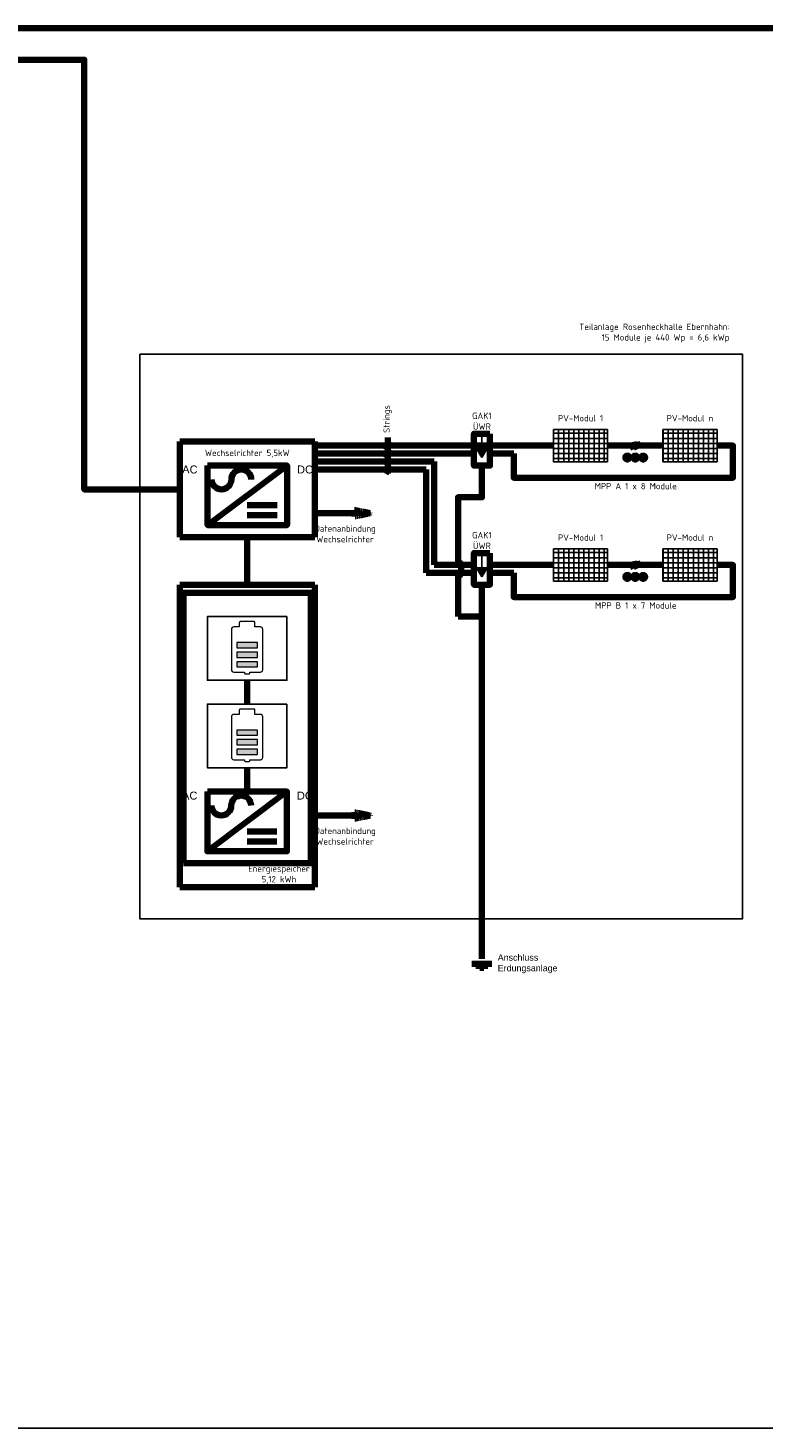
# Model space of a CAD drawing. Header units: millimetres. Extents: x -93000 to 141125, y 0 to 39239.
# Tile 5 of 9: x -51509 to -39957, y 0 to 22000. Entities that reach past the tile are written whole.
import ezdxf

# ---------------------------------------------------------------- set-up
doc = ezdxf.new("R2010")
doc.units = ezdxf.units.MM
doc.set_wipeout_variables(frame=1)
doc.linetypes.add('ACAD_ISO04W100', pattern=[30, 24, -3, 0, -3])
doc.linetypes.add('GESTRICHELT2', pattern=[0.375, 0.25, -0.125])
doc.layers.get('0').update_dxf_attribs({"lineweight": 18})
for name, color, linetype in [('A_Etagen', 95, 'ACAD_ISO04W100'), ('E_Abdeckung', 255, 'Continuous'), ('E_Blitzschutztechnik', 4, 'Continuous'), ('E_IT-TK', 173, 'Continuous'), ('E_Leitung_DC-Kabel_6mm2', 1, 'Continuous'), ('E_Leitung_Potentialausgleich', 4, 'Continuous'), ('E_Leitung_Wechselspannung', 5, 'Continuous'), ('E_N_PV-Anlage', 6, 'Continuous'), ('E_Starkstrom_Schwachstrom', 1, 'Continuous'), ('E_Text', 7, 'Continuous')]:
    doc.layers.add(name, color=color, linetype=linetype)
doc.styles.add('E_Starkstrom_Schwachstrom', font='arial.ttf')
doc.styles.get("Standard").update_dxf_attribs({"font": 'isocpeur.ttf'})

# ---------------------------------------------------------------- blocks, each defined once
blk = doc.blocks.new('PV_Wechselrichter')
at = {"layer": 'E_Starkstrom_Schwachstrom', "lineweight": 100}
blk.add_lwpolyline([(-500, 0), (500, 0), (500, -750), (-500, -750)], close=True, dxfattribs=at)
for points in [[(-500, -750), (500, 0)], [(0, -500), (375, -500)], [(0, -625), (375, -625)]]:
    blk.add_lwpolyline(points, dxfattribs=at)
for centre, start, end in [((-325, -175), 180, 0), ((-75, -175), 0, 180)]:
    blk.add_arc(centre, 125, start, end, dxfattribs=at)
at = {"layer": 'E_Text', "color": 7, "linetype": 'Continuous', "char_height": 100, "style": 'E_Starkstrom_Schwachstrom'}
for s, insert, attachment_point in [('AC', (-625, 0), 3), ('DC', (625, 0), 1)]:
    blk.add_mtext(s, dxfattribs=dict(at, insert=insert, attachment_point=attachment_point))
blk = doc.blocks.new('Solarneu')
at = {"layer": 'E_N_PV-Anlage', "color": 3}
for p, q in [((0, 0), (1020, 0)), ((0, -1700), (0, 0)), ((1020, 0), (1020, -1700)), ((1020, -1700), (0, -1700))]:
    blk.add_line(p, q, dxfattribs=at)
at = {"layer": 'E_N_PV-Anlage'}
for p, q in [((0, -109), (1020, -109)), ((0, -268), (1020, -268)), ((0, -426), (1020, -426)), ((124, 0), (124, -1700)), ((283, 0), (283, -1700)), ((442, 0), (442, -1700)), ((600, 0), (600, -1700)), ((759, 0), (759, -1700)), ((918, 0), (918, -1700)), ((0, -585), (1020, -585)), ((0, -744), (1020, -744)), ((0, -903), (1020, -903)), ((0, -1061), (1020, -1061)), ((0, -1220), (1020, -1220)), ((0, -1379), (1020, -1379)), ((0, -1538), (1020, -1538)), ((0, -1696), (1020, -1696))]:
    blk.add_line(p, q, dxfattribs=at)
blk = doc.blocks.new('BZ_SPD_Typ2')
blk.add_wipeout([(-125, 250), (125, 250), (125, -250), (-125, -250)]).dxf.layer = 'E_Abdeckung'
at = {"layer": 'E_Blitzschutztechnik'}
h = blk.add_hatch(color=256, dxfattribs=at)
h.dxf.hatch_style = 1
h.paths.add_polyline_path([(83, 19), (-83, 19), (0, -125)])
for p, q in [((0, 250), (0, 19)), ((0, -125), (-83, 19)), ((-83, 19), (83, 19)), ((0, -125), (83, 19))]:
    blk.add_line(p, q, dxfattribs=at)
at = {"layer": 'E_Blitzschutztechnik', "lineweight": 100}
blk.add_lwpolyline([(-125, 250), (125, 250), (125, -250), (-125, -250)], close=True, dxfattribs=at)

msp = doc.modelspace()

# ---------------------------------------------------------------- hatches: boundary and pattern name
h = msp.add_hatch(color=1)
h.dxf.hatch_style = 1
h.paths.add_polyline_path([(-48229, 12342), (-48229, 12260), (-47901, 12260), (-47901, 12342)])
h.paths.add_polyline_path([(-48229, 12192), (-48229, 12110), (-47901, 12110), (-47901, 12192)])
h.paths.add_polyline_path([(-47901, 11959), (-47901, 12041), (-48229, 12041), (-48229, 11959)])
h = msp.add_hatch(color=1)
h.dxf.hatch_style = 1
h.paths.add_polyline_path([(-48229, 10967), (-48229, 10885), (-47901, 10885), (-47901, 10967)])
h.paths.add_polyline_path([(-48229, 10817), (-48229, 10735), (-47901, 10735), (-47901, 10817)])
h.paths.add_polyline_path([(-47901, 10584), (-47901, 10666), (-48229, 10666), (-48229, 10584)])
at = {"layer": 'E_IT-TK', "linetype": 'GESTRICHELT2', "lineweight": 100, "ltscale": 10}
h = msp.add_hatch(color=256, dxfattribs=at)
h.dxf.hatch_style = 1
h.paths.add_polyline_path([(-46125, 14375), (-46375, 14425), (-46375, 14375), (-46375, 14325)])
h = msp.add_hatch(color=256, dxfattribs=at)
h.dxf.hatch_style = 1
h.paths.add_polyline_path([(-46125, 9625), (-46375, 9675), (-46375, 9625), (-46375, 9575)])
at = {"layer": 'E_Starkstrom_Schwachstrom', "lineweight": 100}
h = msp.add_hatch(color=256, dxfattribs=at)
h.dxf.hatch_style = 1
h.paths.add_polyline_path([(-41871, 15250, 1), (-41809, 15250, 1)])
h.paths.add_polyline_path([(-41996, 15250, 1), (-41934, 15250, 1)])
h.paths.add_polyline_path([(-42121, 15250, 1), (-42059, 15250, 1)])
h = msp.add_hatch(color=256, dxfattribs=at)
h.dxf.hatch_style = 1
h.paths.add_polyline_path([(-41871, 13375, 1), (-41809, 13375, 1)])
h.paths.add_polyline_path([(-41996, 13375, 1), (-41934, 13375, 1)])
h.paths.add_polyline_path([(-42121, 13375, 1), (-42059, 13375, 1)])

# ---------------------------------------------------------------- linework, layer by layer
at = {"color": 1}
for p, q in [((-48106, 11877), (-48106, 11861)), ((-48095, 11850), (-48035, 11850)), ((-48024, 11861), (-48024, 11877)), ((-48106, 10502), (-48106, 10486)), ((-48095, 10475), (-48035, 10475)), ((-48024, 10486), (-48024, 10502))]:
    msp.add_line(p, q, dxfattribs=at)
for points in [[(-48188, 12589), (-48273, 12589, 0.414214), (-48311, 12550), (-48311, 11916, 0.414214), (-48273, 11877), (-48106, 11877)], [(-47942, 12589), (-47942, 12654, 0.414214), (-47958, 12671), (-48172, 12671, 0.414214), (-48188, 12654), (-48188, 12589)], [(-48024, 11877), (-47857, 11877, 0.414214), (-47819, 11916), (-47819, 12550, 0.414214), (-47857, 12589), (-47942, 12589)], [(-47942, 11214), (-47942, 11279, 0.414214), (-47958, 11296), (-48172, 11296, 0.414214), (-48188, 11279), (-48188, 11214)], [(-48188, 11214), (-48273, 11214, 0.414214), (-48311, 11175), (-48311, 10541, 0.414214), (-48273, 10502), (-48106, 10502)], [(-48024, 10502), (-47857, 10502, 0.414214), (-47819, 10541), (-47819, 11175, 0.414214), (-47857, 11214), (-47942, 11214)]]:
    msp.add_lwpolyline(points, format="xyb", dxfattribs=at)
for points in [[(-48229, 12260), (-47901, 12260), (-47901, 12342), (-48229, 12342)], [(-48229, 12110), (-47901, 12110), (-47901, 12192), (-48229, 12192)], [(-48229, 11959), (-47901, 11959), (-47901, 12041), (-48229, 12041)], [(-48229, 10885), (-47901, 10885), (-47901, 10967), (-48229, 10967)], [(-48229, 10735), (-47901, 10735), (-47901, 10817), (-48229, 10817)], [(-48229, 10584), (-47901, 10584), (-47901, 10666), (-48229, 10666)]]:
    msp.add_lwpolyline(points, close=True, dxfattribs=at)
for centre, start, end in [((-48095, 11861), 180, 270), ((-48035, 11861), 270, 0), ((-48095, 10486), 180, 270), ((-48035, 10486), 270, 0)]:
    msp.add_arc(centre, 10.9, start, end, dxfattribs=at)
at = {"layer": 'A_Etagen', "ltscale": 1000}
msp.add_lwpolyline([(-35771, 0), (-93000, 0)], dxfattribs=at)
at = {"layer": 'E_IT-TK', "linetype": 'GESTRICHELT2', "lineweight": 100, "ltscale": 10}
for p, q in [((-47000, 14375), (-46375, 14375)), ((-46375, 14375), (-46375, 14425)), ((-46375, 14425), (-46125, 14375)), ((-46125, 14375), (-46375, 14325)), ((-46375, 14325), (-46375, 14375)), ((-47000, 9625), (-46375, 9625)), ((-46375, 9625), (-46375, 9675)), ((-46375, 9675), (-46125, 9625)), ((-46125, 9625), (-46375, 9575)), ((-46375, 9575), (-46375, 9625))]:
    msp.add_line(p, q, dxfattribs=at)
at = {"layer": 'E_IT-TK', "linetype": 'GESTRICHELT2', "lineweight": 100, "ltscale": 50000}
for points in [[(-49125, 15500), (-47000, 15500), (-47000, 14000), (-49125, 14000)], [(-49125, 13250), (-47000, 13250), (-47000, 8500), (-49125, 8500)]]:
    msp.add_lwpolyline(points, close=True, dxfattribs=at)
at = {"layer": 'E_Leitung_DC-Kabel_6mm2', "lineweight": 100}
for p, q in [((-45125, 15188), (-45125, 13562)), ((-45250, 15062), (-45250, 13437))]:
    msp.add_line(p, q, dxfattribs=at)
for points in [[(-40680, 15438), (-40430, 15438), (-40430, 14933), (-43875, 14933), (-43875, 15313)], [(-41993, 15438), (-42400, 15438)], [(-41530, 15438), (-41937, 15438)], [(-47000, 15188), (-45125, 15188)], [(-47000, 15062), (-45250, 15062)], [(-45250, 13437), (-44500, 13437)], [(-45125, 13562), (-43250, 13562)], [(-44250, 13562), (-43250, 13562)], [(-44250, 13437), (-43875, 13437)], [(-40680, 13562), (-40430, 13562), (-40430, 13058), (-43875, 13058), (-43875, 13437)], [(-41993, 13562), (-42400, 13562)], [(-41530, 13562), (-41937, 13562)]]:
    msp.add_lwpolyline(points, dxfattribs=at)
for points in [[(-41994, 15495), (-41987, 15456), (-41998, 15420), (-41987, 15381)], [(-41939, 15495), (-41931, 15456), (-41943, 15420), (-41932, 15381)], [(-41994, 13620), (-41987, 13581), (-41998, 13545), (-41987, 13506)], [(-41939, 13620), (-41931, 13581), (-41943, 13545), (-41932, 13506)]]:
    msp.add_spline(points, degree=3, dxfattribs=at)
at = {"layer": 'E_Leitung_Potentialausgleich', "lineweight": 100}
for points in [[(-44700, 13437), (-44700, 13562)], [(-44750, 13387), (-44750, 12750)], [(-44375, 13250), (-44375, 12750), (-44750, 12750)], [(-44375, 12750), (-44375, 7375)], [(-44219, 7295), (-44532, 7295)], [(-44282, 7264), (-44469, 7264)], [(-44344, 7232), (-44407, 7232)]]:
    msp.add_lwpolyline(points, dxfattribs=at)
for centre, start, end in [((-44750, 13562), 0, 90), ((-44750, 13437), 270, 0)]:
    msp.add_arc(centre, 50, start, end, dxfattribs=at)
at = {"layer": 'E_Leitung_Wechselspannung', "lineweight": 100}
for points in [[(-81625, 21500), (-50625, 21500), (-50625, 14750), (-49125, 14750)], [(-48062, 14000), (-48062, 13250)]]:
    msp.add_lwpolyline(points, dxfattribs=at)
at = {"layer": 'E_Starkstrom_Schwachstrom', "lineweight": 100}
for p, q in [((-48065, 11375), (-48065, 11750)), ((-48065, 10000), (-48065, 10375))]:
    msp.add_line(p, q, dxfattribs=at)
at = {"layer": 'E_Starkstrom_Schwachstrom', "color": 0}
msp.add_lwpolyline([(-49750, 16875), (-40280, 16875), (-40280, 8000), (-49750, 8000)], close=True, dxfattribs=at)
at = {"layer": 'E_Starkstrom_Schwachstrom', "lineweight": 100, "flags": 128}
msp.add_lwpolyline([(-49065, 8875), (-47065, 8875), (-47065, 13125), (-49065, 13125)], close=True, dxfattribs=at)
at = {"layer": 'E_Starkstrom_Schwachstrom'}
for points in [[(-47440, 12750), (-47440, 11750), (-48690, 11750), (-48690, 12750)], [(-47440, 11375), (-47440, 10375), (-48690, 10375), (-48690, 11375)]]:
    msp.add_lwpolyline(points, close=True, dxfattribs=at)
at = {"layer": 'E_Starkstrom_Schwachstrom', "lineweight": 100}
for centre in [(-42090, 15250), (-41965, 15250), (-41840, 15250), (-42090, 13375), (-41965, 13375), (-41840, 13375)]:
    msp.add_circle(centre, 31.2, dxfattribs=at)
at = {"layer": 'E_Text', "lineweight": 100}
for p, q in [((-45891, 15373), (-45816, 15502)), ((-45891, 15248), (-45816, 15377)), ((-45891, 15123), (-45816, 15252)), ((-45891, 14998), (-45816, 15127))]:
    msp.add_line(p, q, dxfattribs=at)
msp.add_lwpolyline([(-45854, 15000), (-45854, 15563)], dxfattribs=at)

# ---------------------------------------------------------------- block references
at = {"layer": 'E_N_PV-Anlage', "xscale": 0.5, "yscale": 0.5, "zscale": 0.5, "rotation": 270}
for p in [(-42400, 15693), (-40680, 15693), (-42400, 13818), (-40680, 13818)]:
    msp.add_blockref('Solarneu', p, dxfattribs=at)
at = {"layer": 'E_Starkstrom_Schwachstrom', "lineweight": 100, "xscale": 1.25, "yscale": 1.25, "zscale": 1.25}
for p in [(-48062, 15125), (-48065, 10000)]:
    msp.add_blockref('PV_Wechselrichter', p, dxfattribs=at)

# ---------------------------------------------------------------- texts
at = {"layer": 'E_Blitzschutztechnik', "lineweight": 100, "char_height": 100, "attachment_point": 8}
for insert in [(-44375, 15688), (-44375, 13813)]:
    msp.add_mtext_dynamic_manual_height_columns('GAK1\\PÜWR', width=426.55, gutter_width=500, heights=[0], dxfattribs=dict(at, insert=insert))
at = {"layer": 'E_IT-TK', "char_height": 100, "width": 490, "attachment_point": 5}
for insert in [(-46525, 14050), (-46525, 9300)]:
    msp.add_mtext('Datenanbindung\\PWechselrichter', dxfattribs=dict(at, insert=insert))
at = {"layer": 'E_Leitung_Potentialausgleich', "lineweight": 100, "insert": (-44126, 7295), "char_height": 100, "attachment_point": 4, "style": 'E_Starkstrom_Schwachstrom'}
msp.add_mtext('Anschluss\\PErdungsanlage', dxfattribs=at)
at = {"layer": 'E_Starkstrom_Schwachstrom', "lineweight": 100, "insert": (-48062, 15250), "char_height": 100, "attachment_point": 8}
msp.add_mtext('Wechselrichter 5,5kW', dxfattribs=at)
at = {"layer": 'E_Starkstrom_Schwachstrom', "char_height": 100, "attachment_point": 2}
for s, insert in [('MPP A 1 x 8 Module', (-41957, 14851)), ('MPP B 1 x 7 Module', (-41957, 12976))]:
    msp.add_mtext(s, dxfattribs=dict(at, insert=insert))
at = {"layer": 'E_Starkstrom_Schwachstrom', "lineweight": 100, "insert": (-47565, 8550), "char_height": 100, "width": 1245, "attachment_point": 8}
msp.add_mtext('Energiespeicher\\P5,12 kWh ', dxfattribs=at)
at = {"layer": 'E_Text', "char_height": 100}
for s, insert, attachment_point in [('Teilanlage Rosenheckhalle Ebernhahn:\\P15 Module je 440 Wp = 6,6 kWp', (-40483, 17355), 3), ('PV-Modul 1', (-42825, 15818), 8), ('PV-Modul n', (-41105, 15818), 8), ('PV-Modul 1', (-42825, 13942), 8), ('PV-Modul n', (-41105, 13942), 8)]:
    msp.add_mtext(s, dxfattribs=dict(at, insert=insert, attachment_point=attachment_point))
at = {"layer": 'E_Text', "lineweight": 100, "insert": (-45857, 15638), "char_height": 100, "attachment_point": 4, "rotation": 90}
msp.add_mtext('Strings', dxfattribs=at)

# ---------------------------------------------------------------- next in the draw order: block references
at = {"layer": 'E_Blitzschutztechnik', "lineweight": 100, "xscale": -1}
msp.add_blockref('BZ_SPD_Typ2', (-44375, 15375), dxfattribs=at)

# ---------------------------------------------------------------- next in the draw order: linework, layer by layer
at = {"layer": 'E_Leitung_DC-Kabel_6mm2', "lineweight": 100}
for points in [[(-47000, 15438), (-43250, 15438)], [(-47000, 15313), (-44500, 15313)], [(-44250, 15313), (-43875, 15313)]]:
    msp.add_lwpolyline(points, dxfattribs=at)
at = {"layer": 'E_Leitung_Potentialausgleich', "lineweight": 100}
msp.add_lwpolyline([(-44375, 15125), (-44375, 14625), (-44750, 14625), (-44750, 13612)], dxfattribs=at)
at = {"layer": 'E_Leitung_Wechselspannung', "lineweight": 100}
msp.add_lwpolyline([(-81625, 22000), (-38750, 22000), (-38750, 14750), (-37250, 14750)], dxfattribs=at)

# ---------------------------------------------------------------- next in the draw order: block references
at = {"layer": 'E_Blitzschutztechnik', "lineweight": 100, "xscale": -1}
msp.add_blockref('BZ_SPD_Typ2', (-44375, 13500), dxfattribs=at)

doc.saveas('drawing.dxf')
